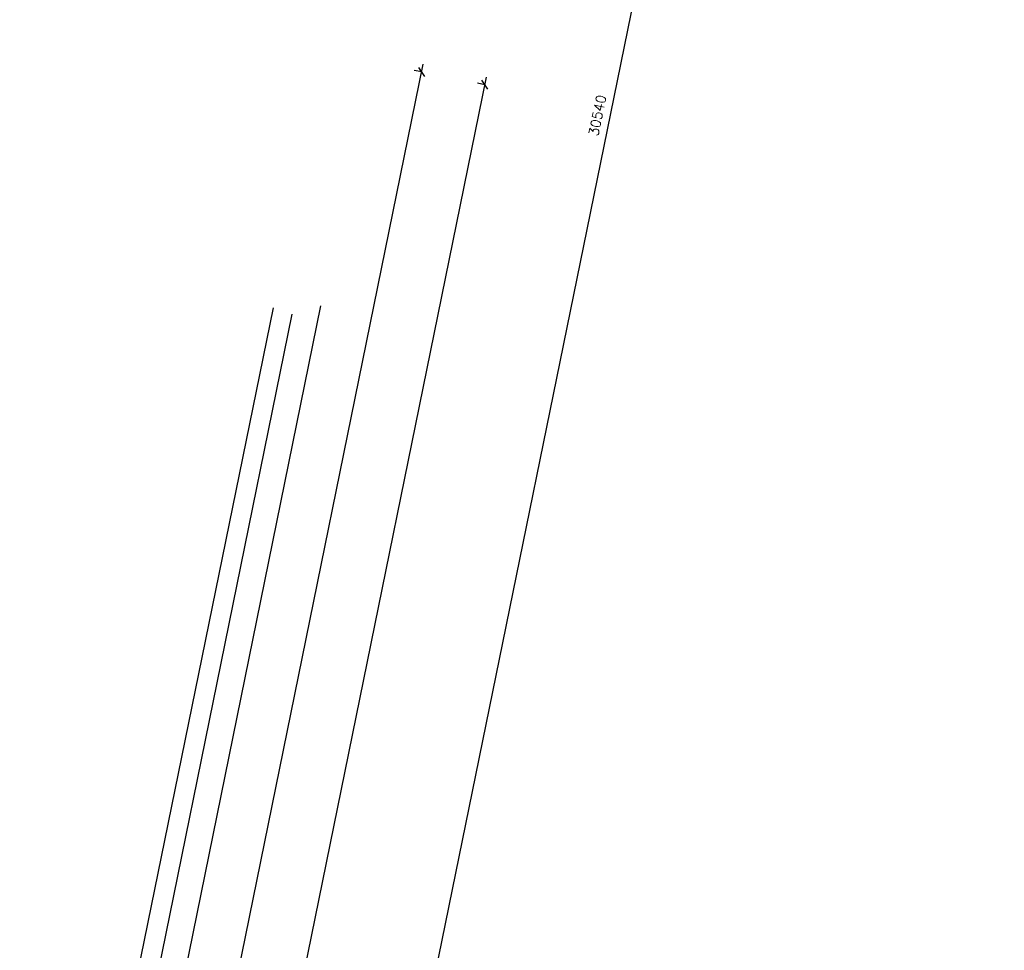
# Model space of a CAD drawing. Extents: x 145187 to 222247, y 87753 to 171871.
# Tile 36 of 37: x 170440 to 178076, y 150391 to 157612. Entities that reach past the tile are written whole.
import ezdxf

# ---------------------------------------------------------------- set-up
doc = ezdxf.new("R2010")
doc.units = 0
doc.header["$LTSCALE"] = 5
doc.header["$MEASUREMENT"] = 0
doc.header["$PDMODE"] = 3
doc.header["$PDSIZE"] = 0.1
doc.layers.get('0').update_dxf_attribs({"linetype": 'CONTINUOUS'})
doc.layers.get('DEFPOINTS').update_dxf_attribs({"linetype": 'CONTINUOUS'})
for name, color, linetype in [('A--01A1_ACEER', 1, 'CONTINUOUS'), ('A--L31--_F123-', 7, 'CONTINUOUS'), ('A--M$1A-_F123-', 1, 'CONTINUOUS')]:
    doc.layers.add(name, color=color, linetype=linetype)
doc.styles.add('ALFA-0_25', font='ROMANS')
doc.dimstyles.new('STANDARD$0', dxfattribs={"dimscale": 50, "dimtxt": 2.5, "dimasz": 2, "dimexe": 2, "dimexo": 0, "dimgap": 2, "dimtad": 1, "dimdec": 0, "dimzin": 0, "dimdsep": 46, "dimtxsty": 'ALFA-0_25', "dimblk1": 'OBLIQUE', "dimblk2": 'OBLIQUE', "dimsah": 1, "dimcen": -3, "dimdle": 2, "dimclrd": 1, "dimclre": 1, "dimclrt": 2, "dimadec": 0, "dimazin": 0, "dimtfac": 0.666667, "dimtofl": 0, "dimtmove": 2, "dimatfit": 3, "dimldrblk": 'OBLIQUE', "dimfxl": 0, "dimtvp": 0.833333, "dimtolj": 1, "dimtzin": 0, "dimarcsym": 0})

# ---------------------------------------------------------------- blocks, each defined once
blk = doc.blocks.new('_OBLIQUE')
at = {"color": 0, "linetype": 'ByBlock'}
blk.add_line((-0.5, -0.5), (0.5, 0.5), dxfattribs=at)
blk = doc.blocks.new('*D176')
at = {"layer": 'A--M$1A-_F123-', "color": 1, "linetype": 'Continuous', "lineweight": -2}
for p, q in [((26429, 1789.1), (29512.7, 16927.2)), ((29500.7, 16868.4), (29441.9, 16880.3)), ((26441, 1847.9), (26382.2, 1859.8))]:
    blk.add_line(p, q, dxfattribs=at)
at = {"layer": 'DEFPOINTS', "color": 0, "linetype": 'Continuous'}
for p in [(29500.7, 16868.4), (29500.7, 16868.4), (26441, 1847.9)]:
    blk.add_point(p, dxfattribs=at)
at = {"layer": 'A--M$1A-_F123-', "color": 1, "linetype": 'Continuous', "lineweight": -2, "xscale": 60, "yscale": 60, "zscale": 60}
for p, rotation in [((29500.7, 16868.4), 78.48629033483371), ((26441, 1847.9), 258.4862903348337)]:
    blk.add_blockref('_OBLIQUE', p, dxfattribs=dict(at, rotation=rotation))
at = {"layer": 'A--M$1A-_F123-', "color": 2, "linetype": 'Continuous', "insert": (27875.3, 9377.6), "char_height": 75, "attachment_point": 5, "rotation": 78.48629, "style": 'ALFA-0_25'}
blk.add_mtext('\\A1;15329', dxfattribs=at)
blk = doc.blocks.new('*D178')
at = {"layer": 'A--M$1A-_F123-', "color": 1, "linetype": 'Continuous', "lineweight": -2}
for p, q in [((25939.1, 1888.9), (29022.7, 17027)), ((29010.7, 16968.2), (28952, 16980.1)), ((25951, 1947.7), (25892.3, 1959.6))]:
    blk.add_line(p, q, dxfattribs=at)
at = {"layer": 'DEFPOINTS', "color": 0, "linetype": 'Continuous'}
for p in [(29010.7, 16968.2), (29010.7, 16968.2), (25951, 1947.7)]:
    blk.add_point(p, dxfattribs=at)
at = {"layer": 'A--M$1A-_F123-', "color": 1, "linetype": 'Continuous', "lineweight": -2, "xscale": 60, "yscale": 60, "zscale": 60}
for p, rotation in [((29010.7, 16968.2), 78.48629033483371), ((25951, 1947.7), 258.4862903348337)]:
    blk.add_blockref('_OBLIQUE', p, dxfattribs=dict(at, rotation=rotation))
at = {"layer": 'A--M$1A-_F123-', "color": 2, "linetype": 'Continuous', "insert": (27385.4, 9477.4), "char_height": 75, "attachment_point": 5, "rotation": 78.48629, "style": 'ALFA-0_25'}
blk.add_mtext('\\A1;156k+v', dxfattribs=at)
blk = doc.blocks.new('*D179')
at = {"layer": 'A--M$1A-_F123-', "color": 1, "linetype": 'Continuous', "lineweight": -2}
for p, q in [((27408.9, 1589.5), (33528.6, 31632.2)), ((33516.7, 31573.4), (33575.5, 31561.4)), ((27420.9, 1648.3), (27479.7, 1636.3))]:
    blk.add_line(p, q, dxfattribs=at)
at = {"layer": 'DEFPOINTS', "color": 0, "linetype": 'Continuous'}
for p in [(33516.7, 31573.4), (33516.7, 31573.4), (27420.9, 1648.3)]:
    blk.add_point(p, dxfattribs=at)
at = {"layer": 'A--M$1A-_F123-', "color": 1, "linetype": 'Continuous', "lineweight": -2, "xscale": 60, "yscale": 60, "zscale": 60}
for p, rotation in [((33516.7, 31573.4), 78.48629033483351), ((27420.9, 1648.3), 258.4862903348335)]:
    blk.add_blockref('_OBLIQUE', p, dxfattribs=dict(at, rotation=rotation))
at = {"layer": 'A--M$1A-_F123-', "color": 2, "linetype": 'Continuous', "insert": (30373.2, 16630.3), "char_height": 75, "attachment_point": 5, "rotation": 78.48629, "style": 'ALFA-0_25'}
blk.add_mtext('\\A1;30540', dxfattribs=at)
blk = doc.blocks.new('A$C7F6F1BED')
at = {"layer": 'A--01A1_ACEER', "linetype": 'Continuous'}
blk.add_line((20943.9, 18148.8), (19589.3, 11498.7), dxfattribs=at)
at = {"layer": 'A--L31--_F123-', "color": 1, "linetype": 'Continuous'}
for p, q in [((19299.3, 11853.7), (20578.6, 18134)), ((20721.4, 18083.5), (19421.8, 11703.7))]:
    blk.add_line(p, q, dxfattribs=at)
at = {"layer": 'A--M$1A-_F123-', "linetype": 'Continuous'}
for p1, p2, picture, middle in [((20139.1, 4644.4), (26234.9, 34569.5), '*D179', (23091.5, 19626.4)), ((19159.3, 4844), (22219, 19864.5), '*D176', (20593.6, 12373.7))]:
    dim = blk.add_aligned_dim(p1=p1, p2=p2, distance=0, dimstyle='STANDARD$0', dxfattribs=at)
    dim.commit()
    dim.dimension.update_dxf_attribs({"geometry": picture, "text_midpoint": middle, "insert": (-7281.7, 2996.1)})
dim = blk.add_aligned_dim(p1=(18669.3, 4943.8), p2=(21729, 19964.3), distance=0, text='156k+v', dimstyle='STANDARD$0', dxfattribs=at)
dim.commit()
dim.dimension.update_dxf_attribs({"geometry": '*D178', "text_midpoint": (20103.6, 12473.5), "insert": (-7281.7, 2996.1)})

msp = doc.modelspace()

# ---------------------------------------------------------------- block references
at = {"layer": 'A--01A1_ACEER', "ltscale": 10}
msp.add_blockref('A$C7F6F1BED', (151829.4, 137242.7), dxfattribs=at)

doc.saveas('drawing.dxf')
